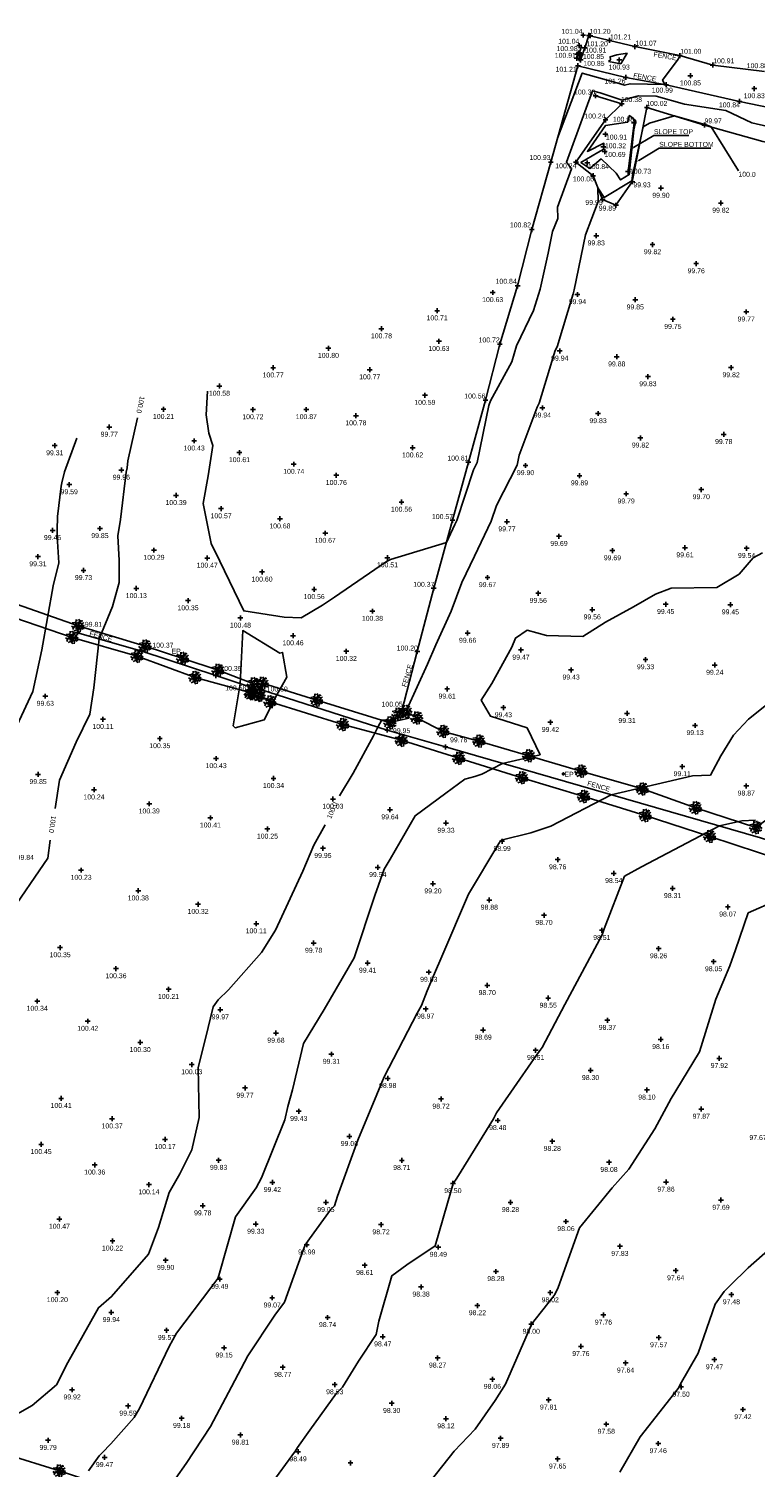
# Model space of a CAD drawing. Header units: metres. Extents: x 610185 to 614128, y 655663 to 660921.
# Tile 73 of 94: x 613107 to 613217, y 658001 to 658219. Entities that reach past the tile are written whole.
import ezdxf
from ezdxf import colors
from ezdxf.entities.mleader import LeaderData, LeaderLine
from ezdxf.enums import TextEntityAlignment as Align
from ezdxf.math import Vec2, Vec3

# ---------------------------------------------------------------- set-up
doc = ezdxf.new("R2010")
doc.units = ezdxf.units.M
doc.header["$MEASUREMENT"] = 0
doc.linetypes.add('DASHED', pattern=[19.05, 12.7, -6.35])
for name, color, linetype in [('3D_FENCE_ELEVATION', 7, 'Continuous'), ('3D_FENCE_LINE', 7, 'FENCELINE1'), ('3D_FENCE_SYMBOL', 7, 'Continuous'), ('3D_WALL_ELEVATION', 7, 'Continuous'), ('3D_WALL_LINE', 7, 'Continuous'), ('3D_WALL_SYMBOL', 7, 'Continuous'), ('CONTOUR_ELEVATION', 56, 'Continuous'), ('CONTOUR_MJR', 34, 'Continuous'), ('CONTOUR_MJR_LABELS', 56, 'Continuous'), ('CONTOUR_MNR', 53, 'Continuous'), ('CONTOUR_SYMBOL', 56, 'Continuous'), ('ELECTRICITY_POLE_CODE', 20, 'Continuous'), ('ELECTRICITY_POLE_SYMBOL', 20, 'Continuous'), ('HEDGE_LINE', 93, 'Continuous'), ('HEDGE_SYMBOL', 93, 'Continuous'), ('SLOPE_BOTTOM_ELEVATION', 30, 'Continuous'), ('SLOPE_BOTTOM_LINE', 30, 'DASHED'), ('SLOPE_BOTTOM_SYMBOL', 30, 'Continuous'), ('SLOPE_TOP_ELEVATION', 40, 'Continuous'), ('SLOPE_TOP_LINE', 40, 'Continuous'), ('SLOPE_TOP_SYMBOL', 40, 'Continuous'), ('TEXTS', 7, 'Continuous')]:
    doc.layers.add(name, color=color, linetype=linetype)
doc.styles.add('REGULAR', font='swissl.ttf')
doc.linetypes.add('FENCELINE1', pattern='A,6.35,-2.54,[133,ltypeshp.shx,S=2.54,R=0,X=-2.54,Y=0],-2.54,25.4', length=36.83)

# ---------------------------------------------------------------- blocks, each defined once
blk = doc.blocks.new('S061')
at = {"color": 0, "linetype": 'Continuous'}
for p, q in [((-0.5, 0), (0.5, 0)), ((0, -0.5), (0, 0.5))]:
    blk.add_line(p, q, dxfattribs=at)
blk = doc.blocks.new('092')
at = {"color": 0, "linetype": 'Continuous'}
for p, q in [((-0.23, 0.25), (-0.46, 0.21)), ((-0.13, 0.13), (-0.34, 0.1)), ((-0.2, -0.08), (-0.28, 0.01)), ((-0.04, 0.03), (-0.26, 0.29)), ((-0.17, 0.18), (-0.15, 0.48)), ((-0.16, 0.35), (-0.04, 0.44)), ((-0.1, 0.1), (-0.09, 0.24)), ((0.05, 0.08), (-0.01, 0.28)), ((0.03, 0.05), (0.26, 0.43)), ((0.14, 0.24), (0.04, 0.5)), ((0.06, 0), (0.37, 0.07)), ((0.1, 0.17), (0.33, 0.2)), ((0.14, 0.02), (0.28, -0.16)), ((0.2, 0.33), (0.34, 0.37)), ((0.2, 0.04), (0.43, 0.25)), ((0.28, 0.05), (0.42, -0.1)), ((0.37, -0.05), (0.47, 0.01)), ((-0.32, -0.12), (-0.5, -0.03)), ((-0.4, -0.08), (-0.46, -0.13)), ((-0.32, -0.12), (-0.4, -0.3)), ((-0.05, -0.02), (-0.32, -0.12)), ((-0.04, -0.29), (-0.31, -0.4)), ((-0.14, -0.06), (-0.15, -0.24)), ((-0.01, -0.06), (-0.05, -0.36)), ((-0.05, -0.36), (0.05, -0.5)), ((-0.03, -0.21), (0.06, -0.33)), ((0.04, -0.05), (0.18, -0.3)), ((0.09, -0.14), (0.08, -0.25)), ((0.14, -0.23), (0.46, -0.21)), ((0.18, -0.3), (0.16, -0.48)), ((0.31, -0.22), (0.36, -0.3))]:
    blk.add_line(p, q, dxfattribs=at)
blk = doc.blocks.new('044')
at = {"color": 0, "linetype": 'Continuous'}
for p, q in [((-0.5, 0), (-0.48, 0.13)), ((-0.48, -0.13), (-0.5, 0)), ((-0.48, 0.13), (-0.43, 0.25)), ((-0.43, 0.25), (-0.35, 0.35)), ((-0.4, 0.03), (-0.37, 0.16)), ((-0.39, -0.1), (-0.4, 0.03)), ((-0.37, 0.16), (-0.29, 0.27)), ((-0.35, 0.35), (-0.25, 0.43)), ((-0.3, 0), (-0.28, 0.11)), ((-0.28, -0.11), (-0.3, 0)), ((-0.29, 0.27), (-0.19, 0.35)), ((-0.28, 0.11), (-0.21, 0.21)), ((-0.25, 0.43), (-0.13, 0.48)), ((-0.21, 0.21), (-0.11, 0.28)), ((-0.19, 0.35), (-0.07, 0.39)), ((-0.13, 0.48), (0, 0.5)), ((-0.11, 0.28), (0, 0.3)), ((-0.07, 0.39), (0.07, 0.39)), ((0, 0.5), (0.13, 0.48)), ((0, 0.3), (0.11, 0.28)), ((0.07, 0.39), (0.19, 0.35)), ((0.11, 0.28), (0.21, 0.21)), ((0.13, 0.48), (0.25, 0.43)), ((0.19, 0.35), (0.29, 0.27)), ((0.21, 0.21), (0.28, 0.11)), ((0.25, 0.43), (0.35, 0.35)), ((0.28, 0.11), (0.3, 0)), ((0.3, 0), (0.28, -0.11)), ((0.29, 0.27), (0.37, 0.16)), ((0.35, 0.35), (0.43, 0.25)), ((0.37, 0.16), (0.4, 0.03)), ((0.4, 0.03), (0.39, -0.1)), ((0.43, 0.25), (0.48, 0.13)), ((0.48, 0.13), (0.5, 0)), ((0.5, 0), (0.48, -0.13)), ((-0.43, -0.25), (-0.48, -0.13)), ((-0.35, -0.35), (-0.43, -0.25)), ((-0.33, -0.22), (-0.39, -0.1)), ((-0.25, -0.43), (-0.35, -0.35)), ((-0.25, -0.32), (-0.33, -0.22)), ((-0.21, -0.21), (-0.28, -0.11)), ((-0.13, -0.38), (-0.25, -0.32)), ((-0.13, -0.48), (-0.25, -0.43)), ((-0.11, -0.28), (-0.21, -0.21)), ((0, -0.4), (-0.13, -0.38)), ((0, -0.5), (-0.13, -0.48)), ((0, -0.3), (-0.11, -0.28)), ((0.11, -0.28), (0, -0.3)), ((0.13, -0.38), (0, -0.4)), ((0.13, -0.48), (0, -0.5)), ((0.21, -0.21), (0.11, -0.28)), ((0.25, -0.32), (0.13, -0.38)), ((0.25, -0.43), (0.13, -0.48)), ((0.28, -0.11), (0.21, -0.21)), ((0.33, -0.22), (0.25, -0.32)), ((0.35, -0.35), (0.25, -0.43)), ((0.39, -0.1), (0.33, -0.22)), ((0.43, -0.25), (0.35, -0.35)), ((0.48, -0.13), (0.43, -0.25))]:
    blk.add_line(p, q, dxfattribs=at)

msp = doc.modelspace()

# ---------------------------------------------------------------- linework, layer by layer
at = {"layer": '3D_FENCE_LINE'}
for q in [(613141.96, 658118.69, 100.59), (613170.18, 658109.93, 99.76)]:
    msp.add_line((613161.35, 658112.49, 99.95), q, dxfattribs=at)
for points in [[(613218.62, 658212.44, 100.88), (613210.76, 658213.42, 100.91), (613205.75, 658214.87, 101), (613198.94, 658216.23, 101.07), (613195.08, 658217.16, 101.21), (613192.16, 658217.87, 101.21)], [(613163.52, 658115.22, 100.05), (613165.92, 658124.42, 100.2), (613168.42, 658134.05, 100.37), (613171.26, 658144.33, 100.57), (613173.68, 658153.16, 100.61), (613176.27, 658162.58, 100.56), (613178.44, 658171.08, 100.72), (613181.13, 658179.9, 100.84), (613183.3, 658188.45, 100.82), (613186.18, 658198.71, 100.93), (613190.3, 658213.32, 101.21), (613197.54, 658211.55, 101.26), (613203.68, 658210.45, 100.99), (613214.79, 658207.91, 100.84), (613223.88, 658206.02, 100.85), (613229.3, 658204.48, 100.76)], [(613293.68, 658211.43, 99.42), (613286.85, 658193.61, 99.11), (613284.35, 658187.21, 98.31), (613267.24, 658138.21, 98.13), (613243.73, 658087.68, 98.39), (613241.75, 658088.53, 97.5), (613217.98, 658096.15, 98.31), (613170.18, 658109.93, 99.76)], [(613140.95, 658118.89, 100.58), (613135.33, 658120.76, 100.35), (613124.11, 658124.46, 100.37), (613114.38, 658127.27, 99.81)]]:
    msp.add_polyline3d(points, dxfattribs=at)
at = {"layer": '3D_WALL_LINE'}
msp.add_line((613190.69, 658214.21, 101.25), (613190.12, 658214.45, 100.85), dxfattribs=at)
for points in [[(613190.69, 658214.21, 101.25), (613191.32, 658216.03, 101.2), (613191.97, 658217.92, 101.2)], [(613190.12, 658214.45, 100.85), (613190.31, 658215.04, 100.92), (613190.45, 658214.99, 100.99), (613190.86, 658216.27, 101.04)]]:
    msp.add_polyline3d(points, dxfattribs=at)
at = {"layer": 'CONTOUR_MJR'}
for points in [[(613154.09, 658102.49, 100), (613156.2, 658105.95, 100), (613159.25, 658111.6, 100), (613159.92, 658112.95, 100), (613160.55, 658114.04, 100), (613162.4, 658113.81, 100), (613164.68, 658114.29, 100), (613164.32, 658115.62, 100), (613167.46, 658122.48, 100), (613168.73, 658125.44, 100), (613171.07, 658130.52, 100), (613172.68, 658134.89, 100), (613174.6, 658138.87, 100), (613177.14, 658144.18, 100), (613177.93, 658146.59, 100), (613181.08, 658152.72, 100), (613181.38, 658154.21, 100), (613184.1, 658161.51, 100), (613184.43, 658162.11, 100), (613186.85, 658170.11, 100), (613187.12, 658170.67, 100), (613189.58, 658178.69, 100), (613189.72, 658179.3, 100), (613191.42, 658187.68, 100), (613193.36, 658192.73, 100), (613193.32, 658194.81, 100), (613194.3, 658193.31, 100), (613198.47, 658195.84, 100), (613198.56, 658196.67, 100), (613200.17, 658204.07, 100), (613201.16, 658204.62, 100), (613204.94, 658205.71, 100), (613209.34, 658204.48, 100), (613209.65, 658204.43, 100), (613210.5, 658204.03, 100), (613214.67, 658197.36, 100)], [(613123.48, 658159.9, 100), (613122, 658153.38, 100), (613121.91, 658152.32, 100), (613121.74, 658151.63, 100), (613120.89, 658144.45, 100), (613120.48, 658141.99, 100), (613120.69, 658138.25, 100), (613120.69, 658134.88, 100), (613119.66, 658131.25, 100), (613117.66, 658126.32, 100), (613116.83, 658118.9, 100), (613116.25, 658114.92, 100), (613114.13, 658110.65, 100), (613111.63, 658104.87, 100), (613110.95, 658100.59, 100)], [(613103.36, 658007.65, 100), (613107.5, 658010, 100), (613111.15, 658013.11, 100), (613112.91, 658016.53, 100), (613117.56, 658024.82, 100), (613119.53, 658026.51, 100), (613125.15, 658032.97, 100), (613126.63, 658036.98, 100), (613128.29, 658042.29, 100), (613129.86, 658045.14, 100), (613131.69, 658048.8, 100), (613132.8, 658053.69, 100), (613132.65, 658061.3, 100), (613133.76, 658065.69, 100), (613134.93, 658070.48, 100), (613135.71, 658071.57, 100), (613137.29, 658073.07, 100), (613142.27, 658078.73, 100), (613144.42, 658082.11, 100), (613148.54, 658091.09, 100), (613150.22, 658095.03, 100), (613151.92, 658098.12, 100)], [(613110.22, 658095.77, 100), (613109.83, 658093.04, 100), (613103.86, 658084.27, 100)], [(613196.66, 657999.87, 97.5), (613199.73, 658005.24, 97.5), (613205.48, 658012.56, 97.5), (613205.73, 658012.89, 97.5), (613205.79, 658013.15, 97.5), (613208.56, 658017.91, 97.5), (613211.14, 658025.37, 97.5), (613212.47, 658027.29, 97.5), (613213.42, 658028.21, 97.5), (613216.14, 658030.86, 97.5), (613221.26, 658035.37, 97.5)]]:
    msp.add_polyline3d(points, dxfattribs=at)
at = {"layer": 'CONTOUR_MNR'}
for points in [[(613194.91, 658213.97, 101), (613195.22, 658214.2, 101), (613195.17, 658214.69, 101), (613196.18, 658214.97, 101), (613197.75, 658215.22, 101), (613196.78, 658213.62, 101), (613194.91, 658213.97, 101)], [(613187.2, 658202.34, 101), (613190.95, 658212.21, 101), (613196.22, 658210.75, 101), (613197.36, 658210.38, 101), (613198.21, 658210.6, 101), (613203.46, 658210.49, 101), (613203.13, 658211.12, 101), (613205.49, 658214.3, 101), (613205.76, 658214.84, 101), (613205.83, 658214.84, 101)], [(613134.06, 658163.94, 100.5), (613133.89, 658160.36, 100.5), (613134.31, 658157.58, 100.5), (613134.87, 658155.67, 100.5), (613134.18, 658151.07, 100.5), (613133.45, 658146.9, 100.5), (613134.66, 658140.8, 100.5), (613135.95, 658138.12, 100.5), (613139.58, 658130.58, 100.5), (613145.7, 658129.62, 100.5), (613148.29, 658129.51, 100.5), (613151.51, 658131.46, 100.5), (613153.35, 658132.69, 100.5), (613161.23, 658138.07, 100.5), (613161.84, 658138.36, 100.5), (613170.33, 658140.96, 100.5), (613171.64, 658143.7, 100.5), (613171.94, 658144.31, 100.5), (613174.45, 658151.98, 100.5), (613175.02, 658153.08, 100.5), (613176.78, 658161.75, 100.5), (613177.05, 658162.47, 100.5), (613180.25, 658168.38, 100.5), (613180.98, 658170.79, 100.5), (613183.56, 658176.16, 100.5), (613184.56, 658179.41, 100.5), (613185.8, 658184.89, 100.5), (613186.46, 658188.15, 100.5), (613187.22, 658190.12, 100.5), (613187.19, 658191.87, 100.5), (613189.34, 658197.68, 100.5), (613188.55, 658198.7, 100.5), (613191.32, 658206.32, 100.5), (613192.53, 658209.51, 100.5), (613193.68, 658209.19, 100.5), (613197.03, 658208.11, 100.5), (613199.51, 658208.75, 100.5), (613202.19, 658208.7, 100.5), (613206.48, 658207.49, 100.5), (613212.72, 658206.51, 100.5), (613216.7, 658204.65, 100.5), (613220.87, 658203.72, 100.5)], [(613199.07, 658204.98, 100.5), (613198.1, 658205.75, 100.5), (613197.83, 658204.75, 100.5), (613194.47, 658204.25, 100.5), (613191.73, 658200.33, 100.5), (613194.24, 658201.57, 100.5), (613194.25, 658200.66, 100.5), (613193.32, 658200.17, 100.5), (613190.74, 658198.64, 100.5), (613192.1, 658197.73, 100.5), (613193.83, 658199.19, 100.5), (613196.08, 658197.04, 100.5), (613196.76, 658196, 100.5), (613198.09, 658196.8, 100.5), (613198.77, 658203.61, 100.5), (613199.07, 658204.98, 100.5)], [(613114.26, 658156.81, 99.5), (613112.39, 658151.68, 99.5), (613111.98, 658150.04, 99.5), (613111.88, 658149.49, 99.5), (613111.33, 658144.89, 99.5), (613111.29, 658142.82, 99.5), (613111.25, 658141.92, 99.5), (613111.53, 658137.86, 99.5), (613110.67, 658134.37, 99.5), (613108.92, 658124.69, 99.5), (613107.56, 658118.34, 99.5), (613105.17, 658113.12, 99.5)], [(613116.01, 658000.05, 99.5), (613117.64, 658002.35, 99.5), (613118.12, 658002.8, 99.5), (613119.39, 658004.15, 99.5), (613122.97, 658008.16, 99.5), (613123.76, 658009.51, 99.5), (613128.28, 658018.94, 99.5), (613129.36, 658020.94, 99.5), (613134.57, 658027.82, 99.5), (613135.65, 658029.25, 99.5), (613135.82, 658029.71, 99.5), (613138.31, 658038.59, 99.5), (613141.45, 658043.02, 99.5), (613142.26, 658044.54, 99.5), (613145.8, 658053.32, 99.5), (613146.26, 658055.35, 99.5), (613146.98, 658057.89, 99.5), (613148.65, 658064.92, 99.5), (613151.8, 658070.07, 99.5), (613156.33, 658077.9, 99.5), (613159.47, 658087.41, 99.5), (613160.88, 658091.36, 99.5), (613161.82, 658092.88, 99.5), (613165.58, 658099.5, 99.5), (613170.23, 658102.92, 99.5), (613173.11, 658105.06, 99.5), (613174.66, 658105.44, 99.5), (613175.69, 658105.79, 99.5), (613178.85, 658107.43, 99.5), (613184.55, 658108.74, 99.5), (613182.57, 658112.84, 99.5), (613177.04, 658114.59, 99.5), (613175.61, 658117.02, 99.5), (613177.24, 658119.54, 99.5), (613180.26, 658125.09, 99.5), (613180.82, 658126.45, 99.5), (613182.57, 658127.66, 99.5), (613185.55, 658126.85, 99.5), (613191.03, 658126.68, 99.5), (613194.48, 658128.87, 99.5), (613198.71, 658131.22, 99.5), (613202.08, 658133.12, 99.5), (613204.44, 658134.02, 99.5), (613211.35, 658134.12, 99.5), (613214.77, 658136.18, 99.5), (613216.89, 658138.65, 99.5), (613218.3, 658139.4, 99.5)], [(613139.05, 658119.53, 100.5), (613137.97, 658113.15, 100.5), (613138.3, 658112.84, 100.5), (613142.7, 658114.03, 100.5), (613144.59, 658117.85, 100.5), (613146.14, 658120.52, 100.5), (613145.47, 658124.28, 100.5), (613145.04, 658124.19, 100.5), (613139.42, 658127.6, 100.5), (613139.05, 658119.53, 100.5)], [(613129.3, 657998.96, 99), (613130.83, 658001.2, 99), (613134.52, 658006.81, 99), (613137.71, 658012.79, 99), (613140.2, 658017.54, 99), (613144.3, 658023.71, 99), (613145.75, 658025.66, 99), (613148.61, 658033.54, 99), (613148.96, 658034.45, 99), (613149.05, 658034.56, 99), (613149.57, 658035.29, 99), (613152.74, 658039.69, 99), (613153.33, 658040.29, 99), (613153.79, 658041.77, 99), (613156.89, 658050.24, 99), (613159.8, 658057.16, 99), (613160.88, 658059.87, 99), (613165.89, 658069.54, 99), (613166.56, 658070.67, 99), (613167.43, 658072.92, 99), (613168.54, 658075.55, 99), (613169.64, 658078.11, 99), (613173.7, 658087.61, 99), (613178.28, 658095.29, 99), (613178.53, 658095.69, 99), (613178.67, 658095.8, 99), (613183.16, 658096.9, 99), (613186.17, 658097.92, 99), (613195.32, 658102.68, 99), (613207.69, 658105.53, 99), (613210.39, 658105.67, 99), (613211.96, 658108.6, 99), (613213.89, 658111.72, 99), (613216.2, 658114.13, 99), (613219.69, 658116.95, 99)], [(613143.43, 657997.61, 98.5), (613147.44, 658003.08, 98.5), (613147.72, 658003.61, 98.5), (613149.62, 658006.25, 98.5), (613153.65, 658011.86, 98.5), (613154.55, 658012.77, 98.5), (613156.98, 658016.73, 98.5), (613159.7, 658020.76, 98.5), (613160.08, 658022.78, 98.5), (613162.08, 658029.67, 98.5), (613164.33, 658031.35, 98.5), (613168.61, 658034.2, 98.5), (613171.07, 658042.59, 98.5), (613171.38, 658043.66, 98.5), (613171.9, 658044.5, 98.5), (613177.48, 658053.49, 98.5), (613177.94, 658054.42, 98.5), (613181.5, 658059.49, 98.5), (613184.01, 658063.14, 98.5), (613184.39, 658063.7, 98.5), (613184.86, 658064.31, 98.5), (613188.33, 658070.86, 98.5), (613193.96, 658081.4, 98.5), (613194.16, 658082.02, 98.5), (613194.28, 658082.32, 98.5), (613197.38, 658090.32, 98.5), (613199.95, 658091.76, 98.5), (613211.8, 658097.94, 98.5), (613215.17, 658098.71, 98.5), (613217.26, 658098.82, 98.5)], [(613167.88, 657998.45, 98), (613171.53, 658003.04, 98), (613174.7, 658006.39, 98), (613177.76, 658010.73, 98), (613179.31, 658013.23, 98), (613183.23, 658022.27, 98), (613183.24, 658022.31, 98), (613186.48, 658026.43, 98), (613186.77, 658026.83, 98), (613187.29, 658027.91, 98), (613190.52, 658036.97, 98), (613195.51, 658043.01, 98), (613198, 658045.85, 98), (613201.98, 658051.99, 98), (613204.43, 658056.59, 98), (613206.89, 658060.55, 98), (613208.76, 658063.64, 98), (613211.22, 658071.63, 98), (613213.32, 658076.72, 98), (613214.18, 658079.16, 98), (613216.15, 658084.75, 98), (613220.55, 658086.69, 98)]]:
    msp.add_polyline3d(points, dxfattribs=at)
at = {"layer": 'HEDGE_LINE'}
for points in [[(613140.61, 658118.01, 100.48), (613141.07, 658119.51, 100.57), (613135.68, 658121.57, 100.44), (613130.33, 658123.36, 100.56), (613124.63, 658125.23, 100.26), (613114.46, 658128.34, 99.8), (613104.22, 658131.92, 99.16), (613098.39, 658133.48, 98.84), (613089.53, 658136.47, 98.02), (613082.15, 658138.92, 97.4), (613081.37, 658136.91, 97.36)], [(613140.73, 658118.14, 100.5), (613132.2, 658120.48, 100.46), (613123.4, 658123.7, 100.34), (613113.54, 658126.56, 99.82), (613104.86, 658129.52, 99.31), (613095.98, 658132.39, 98.68), (613087.68, 658135, 98.07), (613081.22, 658137.12, 97.41)], [(613163.01, 658114.91, 100.04), (613161.79, 658113.6, 100.05), (613150.66, 658117.04, 100.52), (613142.41, 658119.59, 100.52), (613141.85, 658117.79, 100.49)], [(613240.93, 658087.17, 97.84), (613230.54, 658089.75, 97.84), (613221.38, 658092.71, 98.07), (613210.3, 658096.36, 98.37), (613200.52, 658099.52, 98.62), (613191.17, 658102.42, 98.88), (613181.78, 658105.27, 99.17), (613172.23, 658108.21, 99.53), (613163.5, 658110.94, 99.88), (613154.61, 658113.35, 100.17), (613143.57, 658116.78, 100.42), (613141.96, 658117.77, 100.51)], [(613241.81, 658088.56, 97.48), (613240.82, 658092.06, 97.63), (613239.67, 658094.21, 96.99), (613235.41, 658097.45, 98.45), (613232.69, 658095.53, 97.99), (613227.41, 658095.97, 97.92), (613222.53, 658097.5, 98.29), (613221.17, 658100.55, 98.61), (613217.3, 658097.71, 98.28), (613208.14, 658100.68, 98.66), (613200.07, 658103.55, 98.95), (613190.76, 658106.26, 99.25), (613182.82, 658108.6, 99.44), (613175.28, 658110.83, 99.5), (613169.84, 658112.3, 99.77), (613165.86, 658114.33, 99.9), (613164.18, 658115.32, 100.03)], [(613049.33, 658021.86, 97.68), (613057.64, 658018.39, 98.12), (613066.12, 658015.24, 98.96), (613074.87, 658011.85, 99.61), (613087.92, 658007.6, 100.04), (613094.68, 658004.84, 100.09), (613103.46, 658002.61, 99.89), (613111.6, 658000.04, 99.72), (613119.57, 657997.42, 99.44), (613126.62, 657995.64, 99.06), (613135.78, 657992.24, 98.67), (613142, 657990.27, 98.43), (613152.4, 657987.6, 98.14), (613159.84, 657985.18, 97.96), (613168.6, 657982.48, 97.72), (613176.85, 657979.77, 97.4), (613182.94, 657977.75, 97.34), (613187.56, 657976.32, 97.34), (613189.78, 657980.47, 97.39)]]:
    msp.add_polyline3d(points, dxfattribs=at)
at = {"layer": 'SLOPE_BOTTOM_LINE'}
msp.add_polyline3d([(613241.41, 658201.62, 100.42), (613240.24, 658196.46, 100.05), (613236.34, 658191.2, 99.89), (613234.79, 658196.01, 100), (613232.01, 658198.6, 100), (613224.11, 658200.57, 99.95), (613218.36, 658201.81, 100.21), (613209.49, 658204.32, 99.97), (613200.75, 658207, 100.02), (613198.53, 658195.71, 99.93), (613196.06, 658192.15, 99.89), (613194.03, 658193.01, 99.95), (613192.6, 658196.62, 100.06), (613189.99, 658198.69, 100.24), (613194.48, 658205.09, 100.24), (613196.94, 658207.55, 100.38), (613192.97, 658208.76, 100.36)], dxfattribs=at)
at = {"layer": 'SLOPE_TOP_LINE'}
msp.add_line((613198.81, 658204.66, 100.58), (613197.91, 658197.25, 100.73), dxfattribs=at)

# ---------------------------------------------------------------- block references
at = {"layer": '3D_FENCE_SYMBOL', "xscale": 0.75, "yscale": 0.75, "zscale": 0.75}
for p in [(613192.16, 658217.87, 101.21), (613195.08, 658217.16, 101.21), (613198.94, 658216.23, 101.07), (613205.75, 658214.87, 101), (613190.3, 658213.32, 101.21), (613210.76, 658213.42, 100.91), (613197.54, 658211.55, 101.26), (613203.68, 658210.45, 100.99), (613214.79, 658207.91, 100.84), (613186.18, 658198.71, 100.93), (613183.3, 658188.45, 100.82), (613181.13, 658179.9, 100.84), (613178.44, 658171.08, 100.72), (613176.27, 658162.58, 100.56), (613173.68, 658153.16, 100.61), (613171.26, 658144.33, 100.57), (613168.42, 658134.05, 100.37), (613114.38, 658127.27, 99.81), (613124.11, 658124.46, 100.37), (613165.92, 658124.42, 100.2), (613135.33, 658120.76, 100.35), (613140.95, 658118.89, 100.58), (613141.96, 658118.69, 100.59), (613163.52, 658115.22, 100.05), (613161.35, 658112.49, 99.95), (613170.18, 658109.93, 99.76)]:
    msp.add_blockref('S061', p, dxfattribs=at)
at = {"layer": '3D_WALL_SYMBOL', "xscale": 0.75, "yscale": 0.75, "zscale": 0.75}
for p in [(613191.09, 658217.96, 101.04), (613191.97, 658217.92, 101.2), (613190.18, 658215.07, 100.91), (613190.38, 658215.24, 100.98), (613190.5, 658216.38, 101.04), (613190.58, 658214.86, 100.91), (613190.77, 658215.02, 100.98), (613191.32, 658216.03, 101.2), (613190.12, 658214.45, 100.85), (613190.53, 658214.41, 100.85), (613190.69, 658214.21, 101.25)]:
    msp.add_blockref('S061', p, dxfattribs=at)
at = {"layer": 'CONTOUR_SYMBOL', "xscale": 0.75, "yscale": 0.75, "zscale": 0.75}
for p in [(613196.56, 658214.21, 100.93), (613207.36, 658211.8, 100.85), (613217.05, 658209.86, 100.83), (613194.46, 658202.92, 100.91), (613194.15, 658201, 100.32), (613194.36, 658200.29, 100.69), (613191.72, 658198.57, 100.84), (613202.89, 658194.75, 99.9), (613211.98, 658192.49, 99.82), (613193.07, 658187.52, 99.83), (613201.61, 658186.18, 99.82), (613208.24, 658183.29, 99.76), (613177.36, 658178.91, 100.63), (613190.22, 658178.6, 99.94), (613198.99, 658177.8, 99.85), (613168.93, 658176.14, 100.71), (613215.83, 658175.97, 99.77), (613160.48, 658173.41, 100.78), (613204.7, 658174.85, 99.75), (613169.2, 658171.5, 100.63), (613152.43, 658170.45, 100.8), (613187.54, 658170.03, 99.94), (613196.19, 658169.15, 99.88), (613144.05, 658167.48, 100.77), (613158.7, 658167.19, 100.77), (613213.54, 658167.51, 99.82), (613135.89, 658164.7, 100.58), (613200.91, 658166.14, 99.83), (613167.07, 658163.32, 100.59), (613127.41, 658161.18, 100.21), (613140.97, 658161.14, 100.72), (613149.08, 658161.15, 100.87), (613156.6, 658160.21, 100.78), (613184.9, 658161.4, 99.94), (613193.35, 658160.54, 99.83), (613119.18, 658158.49, 99.77), (613132.06, 658156.39, 100.43), (613199.78, 658156.84, 99.82), (613212.42, 658157.37, 99.78), (613110.91, 658155.66, 99.31), (613138.93, 658154.61, 100.61), (613165.21, 658155.34, 100.62), (613121.01, 658151.96, 99.96), (613147.17, 658152.85, 100.74), (613182.34, 658152.65, 99.9), (613113.1, 658149.75, 99.59), (613153.63, 658151.16, 100.76), (613190.53, 658151.1, 99.89), (613129.31, 658148.11, 100.39), (613197.61, 658148.35, 99.79), (613209.01, 658149, 99.7), (613136.15, 658146.1, 100.57), (613163.52, 658147.1, 100.56), (613110.57, 658142.8, 99.46), (613117.76, 658143.09, 99.85), (613145.07, 658144.56, 100.68), (613179.53, 658144.12, 99.77), (613151.95, 658142.38, 100.67), (613187.42, 658141.91, 99.69), (613108.35, 658138.82, 99.31), (613125.96, 658139.8, 100.29), (613134.05, 658138.61, 100.47), (613161.39, 658138.66, 100.51), (613195.53, 658139.73, 99.69), (613206.54, 658140.17, 99.61), (613215.89, 658140.08, 99.54), (613115.27, 658136.73, 99.73), (613142.36, 658136.49, 100.6), (613176.57, 658135.65, 99.67), (613123.28, 658133.99, 100.13), (613131.13, 658132.14, 100.35), (613150.27, 658133.84, 100.56), (613184.27, 658133.26, 99.56), (613159.11, 658130.54, 100.38), (613192.46, 658130.76, 99.56), (613203.61, 658131.58, 99.45), (613213.43, 658131.52, 99.45), (613139.08, 658129.51, 100.48), (613147.06, 658126.82, 100.46), (613173.56, 658127.21, 99.66), (613155.15, 658124.45, 100.31), (613181.65, 658124.65, 99.47), (613200.55, 658123.19, 99.33), (613189.26, 658121.63, 99.43), (613211.06, 658122.35, 99.24), (613170.45, 658118.74, 99.61), (613109.47, 658117.64, 99.63), (613178.98, 658115.91, 99.43), (613197.75, 658115.03, 99.31), (613118.22, 658114.13, 100.11), (613186.12, 658113.67, 99.42), (613208.08, 658113.19, 99.13), (613126.85, 658111.21, 100.35), (613135.39, 658108.18, 100.43), (613108.38, 658105.76, 99.85), (613206.12, 658106.96, 99.11), (613144.1, 658105.16, 100.34), (613215.84, 658104.02, 98.87), (613116.86, 658103.43, 100.24), (613125.24, 658101.3, 100.39), (613153.11, 658102.03, 100.03), (613134.52, 658099.17, 100.41), (613161.77, 658100.41, 99.64), (613143.18, 658097.48, 100.25), (613170.27, 658098.38, 99.33), (613178.79, 658095.61, 98.99), (613151.59, 658094.55, 99.95), (613187.22, 658092.83, 98.76), (613114.9, 658091.23, 100.23), (613159.92, 658091.65, 99.54), (613195.73, 658090.74, 98.54), (613168.3, 658089.17, 99.2), (613204.66, 658088.46, 98.31), (613123.58, 658088.1, 100.38), (613132.65, 658086.06, 100.32), (613176.85, 658086.7, 98.88), (613185.15, 658084.39, 98.7), (613213.04, 658085.66, 98.07), (613141.48, 658083.11, 100.11), (613193.92, 658082.1, 98.51), (613111.72, 658079.48, 100.35), (613150.19, 658080.16, 99.78), (613202.53, 658079.33, 98.26), (613210.88, 658077.35, 98.05), (613120.19, 658076.29, 100.36), (613158.38, 658077.14, 99.41), (613167.66, 658075.75, 99.03), (613128.17, 658073.15, 100.21), (613176.53, 658073.74, 98.7), (613108.24, 658071.35, 100.34), (613185.78, 658071.82, 98.55), (613136.03, 658070.05, 99.97), (613167.19, 658070.17, 98.97), (613115.91, 658068.31, 100.42), (613144.47, 658066.51, 99.68), (613175.91, 658066.97, 98.69), (613194.76, 658068.45, 98.37), (613123.87, 658065.09, 100.3), (613202.87, 658065.54, 98.16), (613152.89, 658063.3, 99.31), (613183.88, 658063.89, 98.51), (613211.75, 658062.67, 97.92), (613131.69, 658061.72, 100.03), (613192.21, 658060.84, 98.3), (613139.78, 658058.17, 99.77), (613161.43, 658059.63, 98.98), (613200.76, 658057.88, 98.1), (613111.88, 658056.6, 100.41), (613169.52, 658056.5, 98.72), (613119.61, 658053.5, 100.37), (613147.93, 658054.63, 99.43), (613178.13, 658053.24, 98.48), (613209.01, 658054.97, 97.87), (613108.84, 658049.61, 100.45), (613127.65, 658050.37, 100.17), (613155.61, 658050.83, 99.06), (613186.4, 658050.09, 98.28), (613135.77, 658047.21, 99.83), (613163.57, 658047.19, 98.71), (613195.01, 658046.89, 98.08), (613116.97, 658046.5, 100.36), (613125.19, 658043.5, 100.14), (613143.93, 658043.85, 99.42), (613171.32, 658043.68, 98.5), (613203.66, 658043.9, 97.86), (613133.36, 658040.3, 99.78), (613152.05, 658040.81, 99.05), (613180.06, 658040.81, 98.28), (613212, 658041.15, 97.69), (613111.61, 658038.27, 100.47), (613141.41, 658037.52, 99.33), (613160.42, 658037.43, 98.72), (613188.48, 658037.91, 98.06), (613119.67, 658034.96, 100.22), (613149.15, 658034.37, 98.99), (613169.11, 658034.01, 98.49), (613196.66, 658034.15, 97.83), (613127.73, 658032.03, 99.9), (613157.94, 658031.26, 98.61), (613177.85, 658030.32, 98.28), (613205.13, 658030.45, 97.64), (613111.3, 658027.12, 100.2), (613135.95, 658029.15, 99.49), (613166.49, 658027.98, 98.38), (613186.09, 658027.11, 98.02), (613143.9, 658026.32, 99.07), (613175.04, 658025.15, 98.22), (613213.58, 658026.81, 97.48), (613119.49, 658024.11, 99.94), (613152.31, 658023.34, 98.74), (613194.16, 658023.72, 97.76), (613127.86, 658021.39, 99.57), (613183.21, 658022.33, 98), (613136.6, 658018.73, 99.15), (613160.68, 658020.41, 98.47), (613190.74, 658018.95, 97.76), (613202.55, 658020.29, 97.57), (613169, 658017.2, 98.27), (613197.52, 658016.44, 97.64), (613211.01, 658016.94, 97.47), (613145.51, 658015.79, 98.77), (613177.31, 658013.97, 98.06), (613113.54, 658012.36, 99.92), (613153.39, 658013.15, 98.53), (613205.95, 658012.79, 97.5), (613122.02, 658009.91, 99.59), (613162.03, 658010.31, 98.3), (613185.84, 658010.83, 97.81), (613130.16, 658008.04, 99.18), (613170.26, 658007.98, 98.12), (613215.33, 658009.37, 97.42), (613139.07, 658005.51, 98.81), (613194.6, 658007.15, 97.58), (613109.9, 658004.7, 99.79), (613178.56, 658005.01, 97.89), (613202.48, 658004.21, 97.46), (613118.46, 658002.1, 99.47), (613147.83, 658002.97, 98.49), (613155.78, 658001.27, 98.25), (613187.21, 658001.87, 97.65)]:
    msp.add_blockref('S061', p, dxfattribs=at)
at = {"layer": 'ELECTRICITY_POLE_SYMBOL', "xscale": 0.3, "yscale": 0.3, "zscale": 0.3}
for p in [(613129.56, 658123.8, 100.42), (613188.08, 658105.84, 99.36)]:
    msp.add_blockref('044', p, dxfattribs=at)
at = {"layer": 'HEDGE_SYMBOL', "xscale": 2, "yscale": 2, "zscale": 2}
for p in [(613114.46, 658128.34, 99.8), (613113.54, 658126.56, 99.82), (613124.63, 658125.23, 100.26), (613123.4, 658123.7, 100.34), (613130.33, 658123.36, 100.56), (613132.2, 658120.48, 100.46), (613135.68, 658121.57, 100.44), (613140.73, 658118.14, 100.5), (613141.07, 658119.51, 100.57), (613142.41, 658119.59, 100.52), (613140.61, 658118.01, 100.48), (613141.85, 658117.79, 100.49), (613141.96, 658117.77, 100.51), (613143.57, 658116.78, 100.42), (613150.66, 658117.04, 100.52), (613163.01, 658114.91, 100.04), (613164.18, 658115.32, 100.03), (613165.86, 658114.33, 99.9), (613154.61, 658113.35, 100.17), (613161.79, 658113.6, 100.05), (613169.84, 658112.3, 99.77), (613163.5, 658110.94, 99.88), (613175.28, 658110.83, 99.5), (613172.23, 658108.21, 99.53), (613182.82, 658108.6, 99.44), (613181.78, 658105.27, 99.17), (613190.76, 658106.26, 99.25), (613200.07, 658103.55, 98.95), (613191.17, 658102.42, 98.88), (613208.14, 658100.68, 98.66), (613200.52, 658099.52, 98.62), (613210.3, 658096.36, 98.37), (613217.3, 658097.71, 98.28), (613111.6, 658000.04, 99.72)]:
    msp.add_blockref('092', p, dxfattribs=at)
at = {"layer": 'SLOPE_BOTTOM_SYMBOL', "xscale": 0.75, "yscale": 0.75, "zscale": 0.75}
for p in [(613192.97, 658208.76, 100.36), (613196.94, 658207.55, 100.38), (613200.75, 658207, 100.02), (613194.48, 658205.09, 100.24), (613209.49, 658204.32, 99.97), (613189.99, 658198.69, 100.24), (613192.6, 658196.62, 100.06), (613198.53, 658195.71, 99.93), (613194.03, 658193.01, 99.95), (613196.06, 658192.15, 99.89)]:
    msp.add_blockref('S061', p, dxfattribs=at)
at = {"layer": 'SLOPE_TOP_SYMBOL', "xscale": 0.75, "yscale": 0.75, "zscale": 0.75}
for p in [(613198.81, 658204.66, 100.58), (613197.91, 658197.25, 100.73)]:
    msp.add_blockref('S061', p, dxfattribs=at)

# ---------------------------------------------------------------- texts
at = {"layer": '3D_FENCE_ELEVATION', "style": 'REGULAR'}
for s, p in [('101.21', (613195.17, 658217.32, 101.21)), ('101.07', (613199.03, 658216.38, 101.07)), ('101.00', (613205.82, 658215.14, 101)), ('101.21', (613186.91, 658212.42, 101.21)), ('100.91', (613210.83, 658213.69, 100.91)), ('100.88', (613215.91, 658212.96, 100.88)), ('101.26', (613194.31, 658210.62, 101.26)), ('100.99', (613201.5, 658209.25, 100.99)), ('100.84', (613211.68, 658207.01, 100.84)), ('100.93', (613182.93, 658199.02, 100.93)), ('100.82', (613179.97, 658188.79, 100.82)), ('100.84', (613177.8, 658180.24, 100.84)), ('100.72', (613175.22, 658171.33, 100.72)), ('100.56', (613173.05, 658162.82, 100.56)), ('100.61', (613170.48, 658153.4, 100.61)), ('100.57', (613168.14, 658144.52, 100.57)), ('100.37', (613165.31, 658134.24, 100.37)), ('99.81', (613115.47, 658128.17, 99.81)), ('100.37', (613125.72, 658125.01, 100.37)), ('100.20', (613162.8, 658124.57, 100.2)), ('100.35', (613136.04, 658121.47, 100.35)), ('100.58', (613136.77, 658118.51, 100.58)), ('100.59', (613143.07, 658118.35, 100.59)), ('100.05', (613160.5, 658116.05, 100.05)), ('99.95', (613162.23, 658112.03, 99.95)), ('99.76', (613170.89, 658110.64, 99.76))]:
    msp.add_text(s, height=0.75, dxfattribs=at).set_placement(p)
at = {"layer": '3D_WALL_ELEVATION', "style": 'REGULAR'}
for s, p in [('101.04', (613187.3, 658216.67, 101.04)), ('101.04', (613187.79, 658218.17, 101.04)), ('101.20', (613192.05, 658218.17, 101.2)), ('100.91', (613186.78, 658214.53, 100.91)), ('100.98', (613187.05, 658215.55, 100.98)), ('100.91', (613191.4, 658215.32, 100.91)), ('101.20', (613191.63, 658216.29, 101.2)), ('100.85', (613191.05, 658214.35, 100.85)), ('100.85', (613191.13, 658213.31, 100.85))]:
    msp.add_text(s, height=0.75, dxfattribs=at).set_placement(p)
at = {"layer": 'CONTOUR_ELEVATION', "style": 'REGULAR'}
for s, p in [('100.93', (613196.56, 658213.5, 100.93)), ('100.85', (613207.36, 658211.09, 100.85)), ('100.83', (613217.05, 658209.15, 100.83)), ('100.91', (613196.15, 658202.87, 100.91)), ('100.69', (613195.92, 658200.24, 100.69)), ('100.32', (613195.99, 658201.55, 100.32)), ('100.84', (613193.41, 658198.4, 100.84)), ('99.90', (613202.89, 658194.04, 99.9)), ('99.82', (613211.98, 658191.78, 99.82)), ('99.83', (613193.07, 658186.81, 99.83)), ('99.82', (613201.61, 658185.47, 99.82)), ('99.76', (613208.24, 658182.58, 99.76)), ('100.63', (613177.36, 658178.2, 100.63)), ('99.94', (613190.22, 658177.89, 99.94)), ('99.85', (613198.99, 658177.09, 99.85)), ('100.71', (613168.93, 658175.43, 100.71)), ('99.75', (613204.7, 658174.14, 99.75)), ('99.77', (613215.83, 658175.26, 99.77)), ('100.78', (613160.48, 658172.7, 100.78)), ('100.80', (613152.43, 658169.74, 100.8)), ('100.63', (613169.2, 658170.79, 100.63)), ('99.94', (613187.54, 658169.32, 99.94)), ('99.88', (613196.19, 658168.44, 99.88)), ('100.77', (613144.05, 658166.77, 100.77)), ('100.77', (613158.7, 658166.48, 100.77)), ('99.83', (613200.91, 658165.43, 99.83)), ('99.82', (613213.54, 658166.8, 99.82)), ('100.58', (613135.89, 658163.99, 100.58)), ('100.59', (613167.07, 658162.61, 100.59)), ('99.94', (613184.9, 658160.69, 99.94)), ('100.21', (613127.41, 658160.47, 100.21)), ('100.72', (613140.97, 658160.43, 100.72)), ('100.87', (613149.08, 658160.44, 100.87)), ('100.78', (613156.6, 658159.5, 100.78)), ('99.83', (613193.35, 658159.83, 99.83)), ('99.77', (613119.18, 658157.78, 99.77)), ('99.78', (613212.42, 658156.66, 99.78)), ('99.31', (613110.91, 658154.95, 99.31)), ('100.43', (613132.06, 658155.68, 100.43)), ('100.62', (613165.21, 658154.63, 100.62)), ('99.82', (613199.78, 658156.13, 99.82)), ('100.61', (613138.93, 658153.91, 100.61)), ('100.74', (613147.17, 658152.14, 100.74)), ('99.90', (613182.34, 658151.94, 99.9)), ('99.96', (613121.01, 658151.25, 99.96)), ('100.76', (613153.63, 658150.45, 100.76)), ('99.89', (613190.53, 658150.39, 99.89)), ('99.59', (613113.1, 658149.04, 99.59)), ('99.79', (613197.61, 658147.64, 99.79)), ('99.70', (613209.01, 658148.29, 99.7)), ('100.39', (613129.31, 658147.4, 100.39)), ('100.57', (613136.15, 658145.39, 100.57)), ('100.56', (613163.52, 658146.39, 100.56)), ('100.68', (613145.07, 658143.85, 100.68)), ('99.77', (613179.53, 658143.41, 99.77)), ('99.46', (613110.57, 658142.09, 99.46)), ('99.85', (613117.76, 658142.38, 99.85)), ('100.67', (613151.95, 658141.67, 100.67)), ('99.69', (613187.42, 658141.2, 99.69)), ('100.29', (613125.96, 658139.09, 100.29)), ('99.69', (613195.53, 658139.02, 99.69)), ('99.61', (613206.54, 658139.46, 99.61)), ('99.54', (613215.89, 658139.37, 99.54)), ('99.31', (613108.35, 658138.11, 99.31)), ('100.47', (613134.05, 658137.9, 100.47)), ('100.51', (613161.39, 658137.95, 100.51)), ('99.73', (613115.27, 658136.02, 99.73)), ('100.60', (613142.36, 658135.78, 100.6)), ('99.67', (613176.57, 658134.94, 99.67)), ('100.13', (613123.28, 658133.28, 100.13)), ('100.56', (613150.27, 658133.13, 100.56)), ('99.56', (613184.27, 658132.55, 99.56)), ('100.35', (613131.13, 658131.43, 100.35)), ('99.56', (613192.46, 658130.05, 99.56)), ('99.45', (613203.61, 658130.87, 99.45)), ('99.45', (613213.43, 658130.81, 99.45)), ('100.48', (613139.08, 658128.8, 100.48)), ('100.38', (613159.11, 658129.83, 100.38)), ('100.46', (613147.06, 658126.11, 100.46)), ('99.66', (613173.56, 658126.5, 99.66)), ('100.32', (613155.15, 658123.74, 100.31)), ('99.47', (613181.65, 658123.94, 99.47)), ('99.33', (613200.55, 658122.48, 99.33)), ('99.24', (613211.06, 658121.64, 99.24)), ('99.43', (613189.26, 658120.92, 99.43)), ('99.63', (613109.47, 658116.93, 99.63)), ('99.61', (613170.45, 658118.03, 99.61)), ('99.43', (613178.98, 658115.2, 99.43)), ('100.11', (613118.22, 658113.42, 100.11)), ('99.42', (613186.12, 658112.96, 99.42)), ('99.31', (613197.75, 658114.32, 99.31)), ('100.35', (613126.85, 658110.5, 100.35)), ('99.13', (613208.08, 658112.48, 99.13)), ('100.43', (613135.39, 658107.47, 100.43)), ('99.11', (613206.12, 658106.25, 99.11)), ('99.85', (613108.38, 658105.05, 99.85)), ('100.34', (613144.1, 658104.45, 100.34)), ('100.24', (613116.86, 658102.72, 100.24)), ('98.87', (613215.84, 658103.31, 98.87)), ('100.39', (613125.24, 658100.59, 100.39)), ('100.03', (613153.11, 658101.32, 100.03)), ('99.64', (613161.77, 658099.7, 99.64)), ('100.41', (613134.52, 658098.46, 100.41)), ('99.33', (613170.27, 658097.67, 99.33)), ('100.25', (613143.18, 658096.77, 100.25)), ('99.84', (613106.43, 658093.55, 99.84)), ('99.95', (613151.59, 658093.84, 99.95)), ('98.99', (613178.79, 658094.9, 98.99)), ('99.54', (613159.92, 658090.94, 99.54)), ('98.76', (613187.22, 658092.12, 98.76)), ('100.23', (613114.9, 658090.52, 100.23)), ('98.54', (613195.73, 658090.03, 98.54)), ('100.38', (613123.58, 658087.39, 100.38)), ('99.20', (613168.3, 658088.46, 99.2)), ('98.31', (613204.66, 658087.75, 98.31)), ('100.32', (613132.65, 658085.35, 100.32)), ('98.88', (613176.85, 658085.99, 98.88)), ('98.07', (613213.04, 658084.95, 98.07)), ('100.11', (613141.48, 658082.4, 100.11)), ('98.70', (613185.15, 658083.68, 98.7)), ('98.51', (613193.92, 658081.39, 98.51)), ('100.35', (613111.72, 658078.77, 100.35)), ('99.78', (613150.19, 658079.45, 99.78)), ('98.26', (613202.53, 658078.62, 98.26)), ('100.36', (613120.19, 658075.58, 100.36)), ('99.41', (613158.38, 658076.43, 99.41)), ('98.05', (613210.88, 658076.64, 98.05)), ('99.03', (613167.66, 658075.04, 99.03)), ('100.21', (613128.17, 658072.44, 100.21)), ('98.70', (613176.53, 658073.03, 98.7)), ('98.55', (613185.78, 658071.11, 98.55)), ('100.34', (613108.24, 658070.64, 100.34)), ('99.97', (613136.03, 658069.34, 99.97)), ('98.97', (613167.19, 658069.46, 98.97)), ('100.42', (613115.91, 658067.6, 100.42)), ('98.37', (613194.76, 658067.74, 98.37)), ('99.68', (613144.47, 658065.8, 99.68)), ('98.69', (613175.91, 658066.26, 98.69)), ('98.16', (613202.87, 658064.83, 98.16)), ('100.30', (613123.87, 658064.38, 100.3)), ('99.31', (613152.89, 658062.59, 99.31)), ('98.51', (613183.88, 658063.18, 98.51)), ('100.03', (613131.69, 658061.01, 100.03)), ('97.92', (613211.75, 658061.96, 97.92)), ('98.98', (613161.43, 658058.92, 98.98)), ('98.30', (613192.21, 658060.13, 98.3)), ('100.41', (613111.88, 658055.89, 100.41)), ('99.77', (613139.78, 658057.46, 99.77)), ('98.72', (613169.52, 658055.79, 98.72)), ('98.10', (613200.76, 658057.17, 98.1)), ('99.43', (613147.93, 658053.92, 99.43)), ('97.87', (613209.01, 658054.26, 97.87)), ('100.37', (613119.61, 658052.79, 100.37)), ('98.48', (613178.13, 658052.53, 98.48)), ('100.17', (613127.65, 658049.66, 100.17)), ('99.06', (613155.61, 658050.12, 99.06)), ('98.28', (613186.4, 658049.38, 98.28)), ('97.67', (613217.63, 658051.02, 97.67)), ('100.45', (613108.84, 658048.9, 100.45)), ('100.36', (613116.97, 658045.79, 100.36)), ('99.83', (613135.77, 658046.5, 99.83)), ('98.71', (613163.57, 658046.48, 98.71)), ('98.08', (613195.01, 658046.18, 98.08)), ('100.14', (613125.19, 658042.79, 100.14)), ('99.42', (613143.93, 658043.14, 99.42)), ('98.50', (613171.32, 658042.97, 98.5)), ('97.86', (613203.66, 658043.19, 97.86)), ('99.78', (613133.36, 658039.59, 99.78)), ('99.05', (613152.05, 658040.1, 99.05)), ('98.28', (613180.06, 658040.1, 98.28)), ('97.69', (613212, 658040.44, 97.69)), ('100.47', (613111.61, 658037.56, 100.47)), ('99.33', (613141.41, 658036.81, 99.33)), ('98.72', (613160.42, 658036.72, 98.72)), ('98.06', (613188.48, 658037.2, 98.06)), ('100.22', (613119.67, 658034.25, 100.22)), ('98.99', (613149.15, 658033.66, 98.99)), ('98.49', (613169.11, 658033.3, 98.49)), ('97.83', (613196.66, 658033.44, 97.83)), ('99.90', (613127.73, 658031.32, 99.9)), ('98.61', (613157.94, 658030.55, 98.61)), ('98.28', (613177.85, 658029.61, 98.28)), ('97.64', (613205.13, 658029.74, 97.64)), ('99.49', (613135.95, 658028.44, 99.49)), ('100.20', (613111.3, 658026.42, 100.2)), ('99.07', (613143.9, 658025.61, 99.07)), ('98.38', (613166.49, 658027.27, 98.38)), ('98.02', (613186.09, 658026.4, 98.02)), ('97.48', (613213.58, 658026.1, 97.48)), ('99.94', (613119.49, 658023.4, 99.94)), ('98.22', (613175.04, 658024.44, 98.22)), ('98.74', (613152.31, 658022.63, 98.74)), ('98.00', (613183.21, 658021.62, 98)), ('97.76', (613194.16, 658023.01, 97.76)), ('99.57', (613127.86, 658020.68, 99.57)), ('98.47', (613160.68, 658019.7, 98.47)), ('97.57', (613202.55, 658019.58, 97.57)), ('99.15', (613136.6, 658018.02, 99.15)), ('98.27', (613169, 658016.49, 98.27)), ('97.76', (613190.74, 658018.24, 97.76)), ('98.77', (613145.51, 658015.08, 98.77)), ('97.64', (613197.52, 658015.73, 97.64)), ('97.47', (613211.01, 658016.23, 97.47)), ('98.53', (613153.39, 658012.44, 98.53)), ('98.06', (613177.31, 658013.26, 98.06)), ('99.92', (613113.54, 658011.65, 99.92)), ('97.81', (613185.84, 658010.12, 97.81)), ('97.50', (613205.95, 658012.08, 97.5)), ('99.59', (613122.02, 658009.2, 99.59)), ('98.30', (613162.03, 658009.6, 98.3)), ('97.42', (613215.33, 658008.66, 97.42)), ('99.18', (613130.16, 658007.33, 99.18)), ('98.12', (613170.26, 658007.27, 98.12)), ('97.58', (613194.6, 658006.44, 97.58)), ('99.79', (613109.9, 658003.99, 99.79)), ('98.81', (613139.07, 658004.8, 98.81)), ('97.89', (613178.56, 658004.3, 97.89)), ('97.46', (613202.48, 658003.5, 97.46)), ('99.47', (613118.46, 658001.39, 99.47)), ('98.49', (613147.83, 658002.26, 98.49)), ('97.65', (613187.21, 658001.16, 97.65))]:
    msp.add_text(s, height=0.75, dxfattribs=at).set_placement(p, align=Align.TOP_CENTER)
at = {"layer": 'CONTOUR_MJR_LABELS', "style": 'REGULAR'}
for rotation, p in [(359.0222, (613215.96, 658196.85, 100)), (65.6984, (613153.01, 658100.3, 100)), (260.9072, (613110.56, 658098.19, 100))]:
    msp.add_text('100.0', height=0.75, rotation=rotation, dxfattribs=at).set_placement(p, align=Align.MIDDLE_CENTER)
msp.add_text('100.0', height=0.75, rotation=257.1912, dxfattribs=at).set_placement((613123.64, 658160.59, 100), align=Align.MIDDLE_RIGHT)
at = {"layer": 'ELECTRICITY_POLE_CODE', "style": 'REGULAR'}
for p in [(613128.63, 658124.47, 100.42), (613188.25, 658105.79, 99.36)]:
    msp.add_text('EP', height=0.75, dxfattribs=at).set_placement(p, align=Align.MIDDLE_LEFT)
at = {"layer": 'SLOPE_BOTTOM_ELEVATION', "style": 'REGULAR'}
for s, p in [('100.36', (613189.71, 658208.96, 100.36)), ('100.38', (613196.81, 658207.82, 100.38)), ('100.02', (613200.66, 658207.23, 100.02)), ('100.24', (613191.28, 658205.32, 100.24)), ('99.97', (613209.5, 658204.58, 99.97)), ('100.24', (613186.86, 658197.76, 100.24)), ('100.06', (613189.52, 658195.77, 100.06)), ('99.93', (613198.71, 658194.87, 99.93)), ('99.95', (613191.42, 658192.2, 99.95)), ('99.89', (613193.45, 658191.34, 99.89))]:
    msp.add_text(s, height=0.75, dxfattribs=at).set_placement(p)
at = {"layer": 'SLOPE_TOP_ELEVATION', "style": 'REGULAR'}
for s, p in [('100.58', (613195.6, 658204.83, 100.58)), ('100.73', (613198.2, 658196.94, 100.73))]:
    msp.add_text(s, height=0.75, dxfattribs=at).set_placement(p)
at = {"layer": 'TEXTS', "style": 'REGULAR'}
for s, rotation, p in [('FENCE', 350.0164, (613201.72, 658214.73, 94.62)), ('FENCE', 350.0164, (613198.64, 658211.52, 94.62)), ('SLOPE TOP', 359.9316, (613201.83, 658202.95, 101.02)), ('SLOPE BOTTOM', 359.9316, (613202.63, 658201.02, 100.31)), ('FENCE', 344.3008, (613116.1, 658126.84, 94.62)), ('FENCE', 73.8347, (613164.26, 658118.96, 94.62)), ('FENCE', 343.8347, (613191.65, 658104.1, 94.62))]:
    msp.add_text(s, height=0.75, rotation=rotation, dxfattribs=at).set_placement(p)

# ---------------------------------------------------------------- leaders
at = {"layer": 'TEXTS'}
ml = msp.add_multileader_mtext('Standard', dxfattribs=at)
ml.set_content('', color=256)
ml.set_leader_properties()
ml.build(insert=Vec2(0, 0))
ml.multileader.update_dxf_attribs({"text_right_attachment_type": 6, "dogleg_length": 0.36, "arrow_head_size": 0.5})
ctx = ml.context
ctx.base_point, ctx.char_height, ctx.arrow_head_size, ctx.landing_gap_size, ctx.plane_origin = Vec3(613207.1, 658202.76, 100.66), 0.18, 0.5, 0.09, Vec3(613198.32, 658200.64, 100.66)
ctx.right_attachment = 6
notes = []
notes.append((ctx, [(0, (1, 1, 0), (613201.83, 658202.76, 100.66), (1, 0), 5.27, [(0, [(613198.32, 658200.64, 100.66)], 0, [])])]))
ctx.mtext.insert, ctx.mtext.flow_direction = Vec3(613207.19, 658202.85, 100.66), 5
ml = msp.add_multileader_mtext('Standard', dxfattribs=at)
ml.set_content('', color=256)
ml.set_leader_properties()
ml.build(insert=Vec2(0, 0))
ml.multileader.update_dxf_attribs({"text_right_attachment_type": 6, "dogleg_length": 0.36, "arrow_head_size": 0.5})
ctx = ml.context
ctx.base_point, ctx.char_height, ctx.arrow_head_size, ctx.landing_gap_size, ctx.plane_origin = Vec3(613210.48, 658200.82, 99.96), 0.18, 0.5, 0.09, Vec3(613199.12, 658198.7, 99.96)
ctx.right_attachment = 6
notes.append((ctx, [(0, (1, 1, 0), (613202.63, 658200.82, 99.96), (1, 0), 7.85, [(0, [(613199.12, 658198.7, 99.96)], 0, [])])]))
ctx.mtext.insert, ctx.mtext.flow_direction = Vec3(613210.57, 658200.91, 99.96), 5
for ctx, leaders in notes:
    for number, flags, end, landing, length, lines in leaders:
        leader = LeaderData()
        leader.index, (leader.has_last_leader_line, leader.has_dogleg_vector, leader.attachment_direction) = number, flags
        leader.last_leader_point, leader.dogleg_vector, leader.dogleg_length = Vec3(end), Vec3(landing), length
        for number, points, colour, breaks in lines:
            line = LeaderLine()
            line.index, line.vertices, line.color, line.breaks = number, Vec3.list(points), colors.encode_raw_color(colour), breaks
            leader.lines.append(line)
        ctx.leaders.append(leader)

doc.saveas('drawing.dxf')
